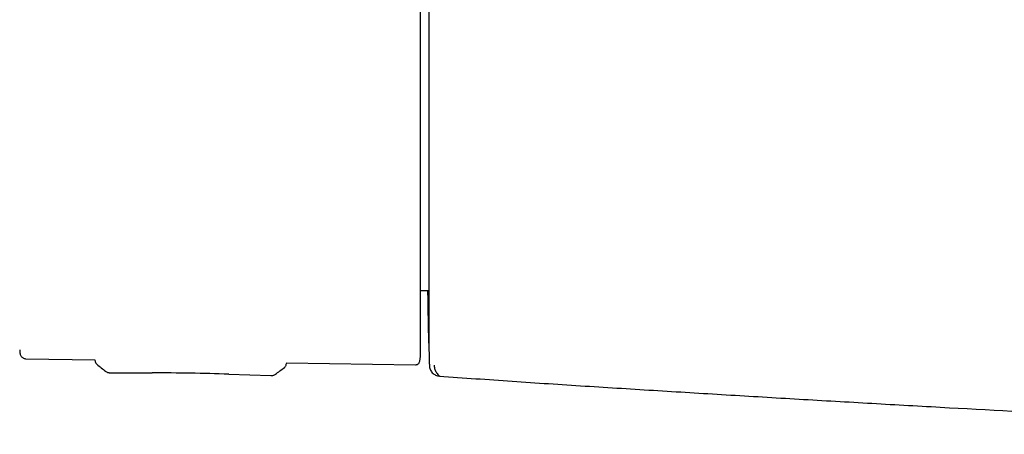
# Model space of a CAD drawing. Header units: millimetres. Extents: x 8 to 1764, y 12 to 2805.
# Tile 13 of 27: x 726 to 825, y 1575 to 1617. Entities that reach past the tile are written whole.
import ezdxf

# ---------------------------------------------------------------- set-up
doc = ezdxf.new("R2010")
doc.units = ezdxf.units.MM

msp = doc.modelspace()

# ---------------------------------------------------------------- linework, layer by layer
at = {"color": 7, "linetype": 'Continuous', "lineweight": 30}
for p, q in [((766.59, 1589.604), (767.394, 1589.604)), ((767.43, 1584.312), (767.466, 1582.625)), ((727.006, 1582.764), (733.93, 1582.657)), ((733.93, 1582.658), (733.929, 1582.606)), ((733.929, 1582.606), (733.932, 1582.548)), ((733.929, 1582.606), (733.929, 1582.606)), ((752.932, 1581.882), (752.965, 1581.913)), ((753.132, 1582.272), (753.133, 1582.283)), ((753.135, 1582.362), (753.133, 1582.271)), ((753.135, 1582.361), (766.105, 1582.161)), ((767.471, 1582.4), (767.476, 1582.358)), ((735.432, 1581.362), (735.432, 1581.362)), ((735.432, 1581.359), (739.659, 1581.35)), ((747.362, 1581.216), (751.587, 1581.077)), ((751.587, 1581.08), (751.595, 1581.08)), ((768.364, 1581.047), (768.484, 1581.027))]:
    msp.add_line(p, q, dxfattribs=at)
at = {"color": 7, "linetype": 'Continuous', "lineweight": 30, "flags": 128}
msp.add_lwpolyline([(767.43, 1617.573), (767.43, 1616.774), (767.43, 1615.947), (767.429, 1615.341), (767.429, 1614.746), (767.429, 1614.187), (767.429, 1613.575), (767.429, 1612.911), (767.429, 1612.678), (767.429, 1612.439), (767.429, 1612.194), (767.429, 1611.943), (767.429, 1611.697), (767.429, 1611.534), (767.429, 1611.112), (767.429, 1610.636), (767.429, 1610.164), (767.43, 1609.649), (767.43, 1609.088), (767.43, 1608.482), (767.43, 1607.967), (767.43, 1607.476), (767.43, 1607.015), (767.43, 1606.584), (767.43, 1606.184), (767.43, 1605.78), (767.43, 1605.414), (767.43, 1605.324), (767.43, 1605.237), (767.43, 1605.153), (767.43, 1605.071), (767.43, 1604.992), (767.43, 1604.916), (767.43, 1604.021), (767.43, 1603.129), (767.43, 1602.239), (767.43, 1601.355), (767.43, 1600.478), (767.43, 1600.122), (767.43, 1599.779), (767.43, 1599.437), (767.43, 1599.096), (767.43, 1598.757), (767.43, 1598.688), (767.43, 1598.618), (767.43, 1598.549), (767.43, 1598.48), (767.43, 1598.411), (767.43, 1598.398), (767.43, 1598.37), (767.43, 1598.312), (767.43, 1598.203), (767.43, 1598.053), (767.43, 1597.86), (767.43, 1597.618), (767.43, 1597.332), (767.43, 1597.004), (767.43, 1596.864), (767.43, 1596.717), (767.43, 1596.564), (767.43, 1596.405), (767.43, 1596.249), (767.43, 1596.165), (767.43, 1595.268), (767.43, 1594.477), (767.43, 1593.697), (767.43, 1593), (767.43, 1592.316), (767.43, 1591.647), (767.43, 1590.995), (767.43, 1590.362), (767.43, 1590.317), (767.43, 1590.271), (767.43, 1590.221), (767.43, 1590.168), (767.43, 1590.111), (767.43, 1590.051), (767.43, 1589.988), (767.43, 1589.798), (767.43, 1589.584), (767.43, 1589.418), (767.43, 1589.241), (767.43, 1589.054), (767.43, 1588.865), (767.43, 1588.713), (767.43, 1588.396), (767.43, 1588.111), (767.43, 1587.856), (767.43, 1587.628), (767.43, 1587.48), (767.43, 1587.322), (767.43, 1587.154), (767.43, 1586.976), (767.43, 1586.792), (767.43, 1586.601), (767.43, 1586.397), (767.43, 1586.196), (767.43, 1586.026), (767.43, 1585.882), (767.43, 1585.764), (767.43, 1585.667), (767.43, 1585.581), (767.43, 1585.485), (767.43, 1585.382), (767.43, 1585.271), (767.43, 1585.181), (767.43, 1585.089), (767.43, 1584.998), (767.43, 1584.919), (767.43, 1584.829), (767.43, 1584.757), (767.43, 1584.698), (767.43, 1584.675), (767.43, 1584.655), (767.43, 1584.642), (767.43, 1584.63), (767.43, 1584.617), (767.43, 1584.582), (767.43, 1584.543), (767.43, 1584.499), (767.43, 1584.455), (767.43, 1584.412), (767.43, 1584.373), (767.43, 1584.341), (767.43, 1584.32), (767.43, 1584.312)], dxfattribs=at)
at = {"color": 7, "linetype": 'Continuous', "lineweight": 30}
for centre, radius, start, end in [((728.85, 1583.717), 2.478, 181.21695, 190.53807), ((739.148, 1331.351), 250, 88.11717, 89.88289)]:
    msp.add_arc(centre, radius, start, end, dxfattribs=at)
for points, knots in [([(766.59, 1605.068), (766.59, 1605.353), (766.59, 1605.923), (766.59, 1606.783), (766.59, 1607.649), (766.59, 1608.525), (766.59, 1609.342), (766.59, 1610.097), (766.59, 1610.792), (766.59, 1611.487), (766.59, 1612.18), (766.59, 1612.934), (766.59, 1613.744), (766.59, 1614.608), (766.59, 1615.457), (766.59, 1616.292), (766.59, 1617.104), (766.59, 1617.891), (766.59, 1618.65), (766.59, 1619.384), (766.59, 1620.095), (766.59, 1620.78), (766.59, 1621.437), (766.59, 1622.059), (766.59, 1622.644), (766.59, 1623.153), (766.59, 1623.594), (766.59, 1623.972), (766.59, 1624.326), (766.59, 1624.655), (766.59, 1624.985), (766.59, 1625.31), (766.59, 1625.617), (766.59, 1625.885), (766.59, 1626.112), (766.59, 1626.298), (766.59, 1626.446), (766.59, 1626.556), (766.59, 1626.633), (766.59, 1626.656), (766.59, 1626.667)], [0, 0, 0, 0, 0.025584, 0.05117, 0.077404, 0.103828, 0.130677, 0.152041, 0.173419, 0.195242, 0.217142, 0.23906, 0.267512, 0.29597, 0.324782, 0.353689, 0.382787, 0.411491, 0.440267, 0.469148, 0.498049, 0.527491, 0.556939, 0.586301, 0.615625, 0.644825, 0.667655, 0.690501, 0.713078, 0.735595, 0.75813, 0.786264, 0.814404, 0.842056, 0.86955, 0.896665, 0.922944, 0.949025, 0.974507, 1, 1, 1, 1]), ([(766.59, 1583.128), (766.59, 1583.134), (766.59, 1583.145), (766.59, 1583.207), (766.59, 1583.304), (766.59, 1583.441), (766.59, 1583.604), (766.59, 1583.786), (766.59, 1583.979), (766.59, 1584.198), (766.59, 1584.444), (766.59, 1584.728), (766.59, 1585.056), (766.59, 1585.433), (766.59, 1585.843), (766.59, 1586.287), (766.59, 1586.765), (766.59, 1587.275), (766.59, 1587.817), (766.59, 1588.388), (766.59, 1588.99), (766.59, 1589.619), (766.59, 1590.274), (766.59, 1590.953), (766.59, 1591.655), (766.59, 1592.379), (766.59, 1593.12), (766.59, 1593.879), (766.59, 1594.651), (766.59, 1595.435), (766.59, 1596.232), (766.59, 1597.066), (766.59, 1597.94), (766.59, 1598.849), (766.59, 1599.761), (766.59, 1600.671), (766.59, 1601.572), (766.59, 1602.463), (766.59, 1603.338), (766.59, 1604.206), (766.59, 1604.781), (766.59, 1605.068)], [0, 0, 0, 0, 0.025655, 0.051318, 0.077645, 0.104165, 0.131122, 0.152575, 0.174043, 0.195965, 0.217964, 0.239981, 0.265503, 0.291024, 0.316763, 0.342682, 0.368622, 0.394823, 0.421023, 0.44731, 0.473645, 0.500002, 0.526343, 0.552683, 0.57897, 0.605165, 0.631381, 0.657306, 0.68323, 0.708969, 0.734485, 0.760022, 0.788024, 0.816032, 0.84351, 0.870819, 0.897719, 0.923762, 0.949595, 0.974792, 1, 1, 1, 1]), ([(767.43, 1584.312), (767.43, 1584.313), (767.43, 1584.316), (767.429, 1584.338), (767.429, 1584.375), (767.428, 1584.425), (767.426, 1584.49), (767.425, 1584.574), (767.422, 1584.681), (767.42, 1584.785), (767.419, 1584.861), (767.418, 1584.902), (767.417, 1584.945), (767.416, 1584.989), (767.415, 1585.034), (767.413, 1585.128), (767.41, 1585.281), (767.407, 1585.453), (767.405, 1585.576), (767.403, 1585.641), (767.402, 1585.707), (767.401, 1585.78), (767.399, 1585.867), (767.396, 1586.039), (767.391, 1586.304), (767.386, 1586.584), (767.382, 1586.782), (767.38, 1586.886), (767.378, 1586.992), (767.376, 1587.101), (767.374, 1587.211), (767.372, 1587.365), (767.368, 1587.565), (767.364, 1587.818), (767.359, 1588.08), (767.355, 1588.35), (767.35, 1588.629), (767.346, 1588.909), (767.341, 1589.231), (767.337, 1589.459), (767.335, 1589.603), (767.335, 1589.604)], [0, 0, 0, 0, 0.036105, 0.072198, 0.108305, 0.14445, 0.18066, 0.215184, 0.259452, 0.303727, 0.31533, 0.326937, 0.33855, 0.350169, 0.361795, 0.373428, 0.420575, 0.467705, 0.480053, 0.492405, 0.504761, 0.517123, 0.532274, 0.550663, 0.60571, 0.660656, 0.675042, 0.689428, 0.703818, 0.718211, 0.73261, 0.747016, 0.777461, 0.807922, 0.838414, 0.868953, 0.899554, 0.930233, 0.958127, 0.999633, 1, 1, 1, 1]), ([(726.413, 1583.271), (726.425, 1583.222), (726.45, 1583.121), (726.536, 1582.985), (726.646, 1582.88), (726.768, 1582.812), (726.886, 1582.773), (726.967, 1582.767), (727.006, 1582.764)], [0, 0, 0, 0, 0.1785638, 0.3677159, 0.5616327, 0.7130869, 0.8600931, 1, 1, 1, 1]), ([(766.491, 1582.444), (766.52, 1582.557), (766.578, 1582.782), (766.586, 1583.013), (766.59, 1583.128)], [0, 0, 0, 0, 0.5045756, 1, 1, 1, 1]), ([(733.935, 1582.548), (733.936, 1582.531), (733.94, 1582.475), (733.963, 1582.407), (733.991, 1582.364), (733.999, 1582.352)], [0, 0, 0, 0, 0.257405, 0.805383, 1, 1, 1, 1]), ([(733.999, 1582.352), (734.013, 1582.328), (734.044, 1582.274), (734.092, 1582.233), (734.118, 1582.211)], [0, 0, 0, 0, 0.454079, 1, 1, 1, 1]), ([(734.116, 1582.211), (734.116, 1582.211), (734.117, 1582.212), (734.118, 1582.213), (734.119, 1582.214)], [0, 0, 0, 0, 0.5000008, 1, 1, 1, 1]), ([(734.117, 1582.21), (734.265, 1582.091), (734.555, 1581.858), (734.845, 1581.626), (734.987, 1581.512)], [0, 0, 0, 0, 0.509729, 1, 1, 1, 1]), ([(752.038, 1581.214), (752.184, 1581.323), (752.481, 1581.546), (752.779, 1581.768), (752.931, 1581.881)], [0, 0, 0, 0, 0.489878, 1, 1, 1, 1]), ([(752.932, 1581.882), (752.96, 1581.906), (753.018, 1581.955), (753.081, 1582.052), (753.123, 1582.158), (753.13, 1582.234), (753.133, 1582.271)], [0, 0, 0, 0, 0.246772, 0.5, 0.753228, 1, 1, 1, 1]), ([(766.105, 1582.161), (766.136, 1582.163), (766.2, 1582.166), (766.292, 1582.201), (766.379, 1582.26), (766.452, 1582.343), (766.479, 1582.414), (766.492, 1582.449)], [0, 0, 0, 0, 0.180173, 0.369594, 0.562929, 0.787408, 1, 1, 1, 1]), ([(767.466, 1582.625), (767.466, 1582.616), (767.467, 1582.597), (767.467, 1582.572), (767.468, 1582.549), (767.468, 1582.526), (767.469, 1582.506), (767.469, 1582.487), (767.47, 1582.469), (767.47, 1582.451), (767.47, 1582.433), (767.471, 1582.416), (767.471, 1582.406), (767.471, 1582.4)], [0, 0, 0, 0, 0.0749989, 0.1518998, 0.230705, 0.3114163, 0.3940355, 0.4785644, 0.5528664, 0.6548456, 0.76336, 0.8784111, 1, 1, 1, 1]), ([(767.474, 1582.358), (767.474, 1582.343), (767.475, 1582.312), (767.476, 1582.27), (767.477, 1582.23), (767.478, 1582.195), (767.479, 1582.163), (767.48, 1582.135), (767.48, 1582.111), (767.481, 1582.089), (767.481, 1582.07), (767.482, 1582.053), (767.482, 1582.039), (767.483, 1582.027), (767.483, 1582.017), (767.484, 1582.008), (767.484, 1582.002), (767.485, 1581.997), (767.485, 1581.993), (767.485, 1581.991), (767.485, 1581.991)], [0, 0, 0, 0, 0.064082, 0.132557, 0.199451, 0.264791, 0.32856, 0.389649, 0.449199, 0.507206, 0.563666, 0.619562, 0.673861, 0.726574, 0.777704, 0.827249, 0.874365, 0.91995, 0.964003, 1, 1, 1, 1]), ([(767.489, 1581.991), (767.492, 1581.959), (767.501, 1581.862), (767.554, 1581.703), (767.645, 1581.521), (767.772, 1581.356), (767.93, 1581.221), (768.108, 1581.121), (768.293, 1581.052), (768.421, 1581.035), (768.483, 1581.027)], [0, 0, 0, 0, 0.063235, 0.194976, 0.330845, 0.469042, 0.607256, 0.743173, 0.874993, 1, 1, 1, 1]), ([(767.977, 1582.117), (767.977, 1582.079), (767.977, 1582.003), (767.978, 1581.93), (767.981, 1581.892), (767.982, 1581.874)], [0, 0, 0, 0, 0.333903, 0.66734, 1, 1, 1, 1]), ([(767.982, 1581.874), (767.996, 1581.815), (768.022, 1581.697), (768.097, 1581.527), (768.197, 1581.361), (768.323, 1581.196), (768.43, 1581.083), (768.483, 1581.026)], [0, 0, 0, 0, 0.202392, 0.403568, 0.603548, 0.802352, 1, 1, 1, 1]), ([(734.985, 1581.514), (735.017, 1581.491), (735.081, 1581.444), (735.191, 1581.396), (735.306, 1581.365), (735.384, 1581.361), (735.423, 1581.359)], [0, 0, 0, 0, 0.241258, 0.489435, 0.74427, 1, 1, 1, 1]), ([(751.596, 1581.077), (751.635, 1581.078), (751.713, 1581.079), (751.83, 1581.106), (751.942, 1581.15), (752.008, 1581.195), (752.041, 1581.217)], [0, 0, 0, 0, 0.259442, 0.513212, 0.759452, 1, 1, 1, 1]), ([(768.483, 1581.026), (770.919, 1580.852), (775.791, 1580.504), (783.101, 1580.027), (790.411, 1579.569), (797.722, 1579.122), (805.034, 1578.689), (812.346, 1578.266), (821.999, 1577.723), (833.992, 1577.065), (844.621, 1576.491), (851.544, 1576.118), (854.762, 1575.945), (857.98, 1575.773), (861.199, 1575.597), (864.419, 1575.431), (867.643, 1575.283), (869.794, 1575.217), (870.87, 1575.183)], [0, 0, 0, 0, 0.0714395, 0.1428673, 0.2142893, 0.2857104, 0.3571312, 0.428551, 0.4999692, 0.6399432, 0.7799138, 0.8113355, 0.8427571, 0.8741786, 0.9056056, 0.9370473, 0.9685093, 1, 1, 1, 1]), ([(768.484, 1581.035), (768.484, 1581.035), (768.484, 1581.027), (768.484, 1581.028), (768.484, 1581.028)], [0, 0, 0, 0, 0.074959, 1, 1, 1, 1])]:
    msp.add_open_spline(points, degree=3, knots=knots, dxfattribs=at)

doc.saveas('drawing.dxf')
